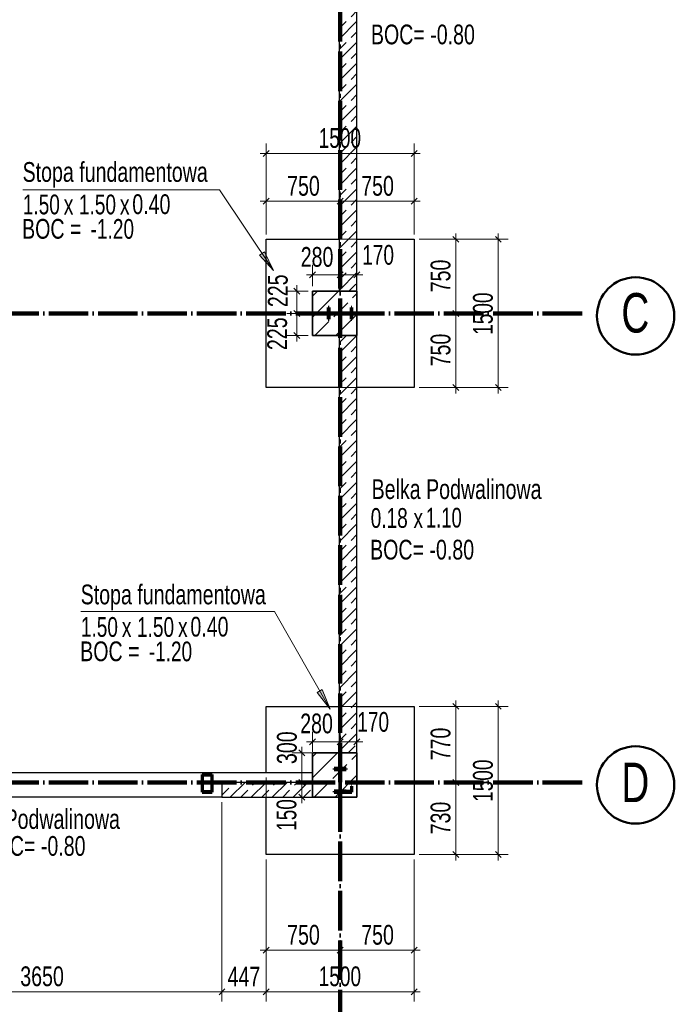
# Model space of a CAD drawing. Header units: millimetres. Extents: x 0 to 60000, y 0 to 29700.
# Tile 57 of 86: x 39070 to 45697, y 5027 to 14999. Entities that reach past the tile are written whole.
import ezdxf

# ---------------------------------------------------------------- set-up
doc = ezdxf.new("R2010")
doc.units = ezdxf.units.MM
for name, pattern in [('ALL_S16', [170, 100, -70]), ('STRICHPUNKT2_S11', [500, 400, -50, 0, -50]), ('STRICHPUNKT2_S5', [1100, 800, -100, 100, -100]), ('VERDECKT2_S2', [270, 200, -70])]:
    doc.linetypes.add(name, pattern=pattern)
for name, color, linetype, lineweight in [('AS_Belki', 7, 'Continuous', 25), ('Ogólne', 7, 'Continuous', 25), ('Osie', 30, 'STRICHPUNKT2_S5', 18), ('Posadowienie płytkie', 7, 'Continuous', 25), ('Standard', 7, 'Continuous', 25), ('Ściana nośna', 7, 'Continuous', 70)]:
    doc.layers.add(name, color=color, linetype=linetype, lineweight=lineweight)
doc.styles.add('ARIAL', font='ARIAL.TTF')

msp = doc.modelspace()

# ---------------------------------------------------------------- hatches: boundary and pattern name
at = {"layer": 'Standard', "linetype": 'Continuous', "lineweight": 13, "transparency": 33554687}
for points in [[(41497.3, 12615.6), (41639.2, 12457.9), (41547.2, 12649)], [(42081.4, 8185), (42211.3, 8017.3), (42133.6, 8214.7)]]:
    msp.add_hatch(color=4, dxfattribs=at).paths.add_polyline_path(points)

# ---------------------------------------------------------------- linework, layer by layer
at = {"layer": 'AS_Belki', "color": 30, "linetype": 'Continuous', "lineweight": 70, "transparency": 33554687}
for p, q in [((42194, 12084.8), (42194, 11964.8)), ((42203.8, 12084.8), (42194, 12084.8)), ((42203.8, 12027.9), (42203.8, 12084.8)), ((42424.2, 12084.8), (42424.2, 12027.9)), ((42434, 12084.8), (42424.2, 12084.8)), ((42434, 11964.8), (42434, 12084.8)), ((42424.2, 12027.9), (42203.8, 12027.9)), ((42203.8, 11964.8), (42203.8, 12021.7)), ((42203.8, 12021.7), (42424.2, 12021.7)), ((42308.3, 12006.5), (42306, 11997.4)), ((42306, 11997.4), (42308.3, 11988.3)), ((42314, 12010.3), (42308.3, 12006.5)), ((42308.3, 11988.3), (42314, 11984.5)), ((42319.6, 12006.5), (42314, 12010.3)), ((42314, 11984.5), (42319.6, 11988.3)), ((42322, 11997.4), (42319.6, 12006.5)), ((42319.6, 11988.3), (42322, 11997.4)), ((42424.2, 12021.7), (42424.2, 11964.8)), ((42194, 11964.8), (42203.8, 11964.8)), ((42424.2, 11964.8), (42434, 11964.8)), ((42254, 7414.8), (42254, 7405)), ((42374, 7414.8), (42254, 7414.8)), ((42254, 7405), (42310.9, 7405)), ((42310.9, 7405), (42310.9, 7332.9)), ((42317.1, 7332.9), (42317.1, 7405)), ((42317.1, 7405), (42374, 7405)), ((42374, 7405), (42374, 7414.8)), ((40917.5, 7354.8), (40917.5, 7174.8)), ((41017.5, 7354.8), (40917.5, 7354.8)), ((40921.5, 7178.8), (40921.5, 7350.8)), ((40921.5, 7350.8), (41013.5, 7350.8)), ((41013.5, 7350.8), (41013.5, 7178.8)), ((41017.5, 7174.8), (41017.5, 7354.8)), ((42308.3, 7331.2), (42306, 7322.1)), ((42306, 7322.1), (42308.3, 7313)), ((42310.9, 7332.9), (42308.3, 7331.2)), ((42308.3, 7313), (42310.9, 7311.3)), ((42310.9, 7311.3), (42310.9, 7184.6)), ((42319.6, 7331.2), (42317.1, 7332.9)), ((42317.1, 7311.3), (42319.6, 7313)), ((42317.1, 7184.6), (42317.1, 7311.3)), ((42322, 7322.1), (42319.6, 7331.2)), ((42319.6, 7313), (42322, 7322.1)), ((42254, 7184.6), (42254, 7174.8)), ((42310.9, 7184.6), (42254, 7184.6)), ((42374, 7184.6), (42317.1, 7184.6)), ((42374, 7180.8), (42374, 7184.6)), ((42428, 7180.8), (42374, 7180.8)), ((42428, 7234.8), (42428, 7180.8)), ((42434, 7234.8), (42428, 7234.8)), ((42434, 7174.8), (42434, 7234.8)), ((40917.5, 7174.8), (41017.5, 7174.8)), ((41013.5, 7178.8), (40921.5, 7178.8)), ((42254, 7174.8), (42374, 7174.8)), ((42374, 7174.8), (42434, 7174.8))]:
    msp.add_line(p, q, dxfattribs=at)
at = {"layer": 'Ogólne', "color": 4, "linetype": 'Continuous', "lineweight": 13, "transparency": 33554687}
for p, q in [((41594, 13674.9), (41534, 13614.9)), ((41564, 13644.9), (41564, 13744.9)), ((43094, 13674.9), (43034, 13614.9)), ((43064, 13644.9), (43064, 13744.9)), ((41564, 13644.9), (41504, 13644.9)), ((41564, 13644.9), (41564, 13544.9)), ((41564, 13644.9), (41564, 12824.8)), ((43064, 13644.9), (43064, 13544.9)), ((43064, 13644.9), (43064, 12824.8)), ((43064, 13644.9), (43124, 13644.9)), ((41594, 13190.2), (41534, 13130.2)), ((41564, 13160.2), (41564, 13260.2)), ((42344, 13190.2), (42284, 13130.2)), ((42314, 13160.2), (42314, 13260.2)), ((43094, 13190.2), (43034, 13130.2)), ((43064, 13160.2), (43064, 13260.2)), ((41564, 13160.2), (41504, 13160.2)), ((41564, 13160.2), (41564, 13060.2)), ((42314, 13160.2), (41564, 13160.2)), ((42314, 13160.2), (42314, 13060.2)), ((43064, 13160.2), (43064, 13060.2)), ((43064, 13160.2), (43124, 13160.2)), ((43915.2, 12774.8), (43114, 12774.8)), ((43486.3, 12774.8), (43386.3, 12774.8)), ((43516.3, 12744.8), (43456.3, 12804.8)), ((43486.3, 12774.8), (43486.3, 12834.8)), ((43486.3, 12774.8), (43586.3, 12774.8)), ((43486.3, 12024.8), (43486.3, 12774.8)), ((43915.2, 12774.8), (43815.2, 12774.8)), ((43945.2, 12744.8), (43885.3, 12804.8)), ((43915.2, 12774.8), (43915.2, 12834.8)), ((43915.2, 12774.8), (44015.2, 12774.8)), ((42034, 12415.3), (42034, 12515.3)), ((42314, 12415.3), (42314, 12515.3)), ((42484, 12415.3), (42484, 12515.3)), ((42034, 12415.3), (41974, 12415.3)), ((42064, 12445.3), (42004, 12385.3)), ((42034, 12415.3), (42034, 12315.3)), ((42034, 12415.3), (42034, 12299.8)), ((42314, 12415.3), (42034, 12415.3)), ((42344, 12445.3), (42284, 12385.3)), ((42314, 12415.3), (42314, 12315.3)), ((42314, 12415.3), (42314, 12354.7)), ((42484, 12415.3), (42314, 12415.3)), ((42514, 12445.3), (42454, 12385.3)), ((42484, 12415.3), (42484, 12315.3)), ((42484, 12415.3), (42484, 12299.8)), ((42484, 12415.3), (42544, 12415.3)), ((41905.8, 12219.8), (41845.8, 12279.8)), ((41875.8, 12249.8), (41875.8, 12309.8)), ((41875.8, 12249.8), (41775.8, 12249.8)), ((41875.8, 12249.8), (41975.8, 12249.8)), ((41875.8, 12249.8), (41989, 12249.8)), ((41875.8, 12024.8), (41875.8, 12249.8)), ((41875.8, 12024.8), (41775.8, 12024.8)), ((41905.8, 11994.8), (41845.8, 12054.8)), ((41875.8, 12024.8), (41975.8, 12024.8)), ((41875.8, 12024.8), (41989, 12024.8)), ((41875.8, 11799.8), (41875.8, 12024.8)), ((43486.3, 12024.8), (43386.3, 12024.8)), ((43516.3, 11994.8), (43456.3, 12054.8)), ((43486.3, 12024.8), (43586.3, 12024.8)), ((41875.8, 11799.8), (41775.8, 11799.8)), ((41905.8, 11769.8), (41845.8, 11829.8)), ((41875.8, 11799.8), (41975.8, 11799.8)), ((41875.8, 11799.8), (41989, 11799.8)), ((41875.8, 11799.8), (41875.8, 11739.8)), ((43915.2, 11274.8), (43114, 11274.8)), ((43486.3, 11274.8), (43386.3, 11274.8)), ((43516.3, 11244.8), (43456.3, 11304.8)), ((43486.3, 11274.8), (43586.3, 11274.8)), ((43486.3, 11274.8), (43486.3, 11214.8)), ((43915.2, 11274.8), (43815.2, 11274.8)), ((43945.2, 11244.8), (43885.3, 11304.8)), ((43915.2, 11274.8), (44015.2, 11274.8)), ((43915.2, 11274.8), (43915.2, 11214.8)), ((43486.3, 8044.8), (43486.3, 8104.8)), ((43915.2, 8044.8), (43915.2, 8104.8)), ((43915.2, 8044.8), (43114, 8044.8)), ((43486.3, 8044.8), (43386.3, 8044.8)), ((43516.3, 8014.8), (43456.3, 8074.8)), ((43486.3, 8044.8), (43586.3, 8044.8)), ((43486.3, 7274.8), (43486.3, 8044.8)), ((43915.2, 8044.8), (43815.2, 8044.8)), ((43945.2, 8014.8), (43885.3, 8074.8)), ((43915.2, 8044.8), (44015.2, 8044.8)), ((42034, 7685.3), (42034, 7785.3)), ((42314, 7685.3), (42314, 7785.3)), ((42484, 7685.3), (42484, 7785.3)), ((42034, 7685.3), (41974, 7685.3)), ((42064, 7715.3), (42004, 7655.3)), ((42034, 7685.3), (42034, 7585.3)), ((42034, 7685.3), (42034, 7624.8)), ((42314, 7685.3), (42034, 7685.3)), ((42344, 7715.3), (42284, 7655.3)), ((42314, 7685.3), (42314, 7585.3)), ((42314, 7685.3), (42314, 7624.7)), ((42514, 7715.3), (42454, 7655.3)), ((42484, 7685.3), (42484, 7585.3)), ((42484, 7685.3), (42484, 7624.8)), ((42484, 7685.3), (42544, 7685.3)), ((41955.8, 7544.8), (41895.8, 7604.8)), ((41925.8, 7574.8), (41925.8, 7634.8)), ((41925.8, 7574.8), (41825.8, 7574.8)), ((41925.8, 7574.8), (42025.8, 7574.8)), ((41925.8, 7574.8), (41984, 7574.8)), ((41925.8, 7274.8), (41925.8, 7574.8)), ((41955.8, 7244.8), (41895.8, 7304.8)), ((43516.3, 7244.8), (43456.3, 7304.8)), ((41925.8, 7274.8), (41825.8, 7274.8)), ((41925.8, 7274.8), (42025.8, 7274.8)), ((41925.8, 7274.8), (42039, 7274.8)), ((41925.8, 7124.8), (41925.8, 7274.8)), ((43486.3, 7274.8), (43386.3, 7274.8)), ((43486.3, 7274.8), (43586.3, 7274.8)), ((41925.8, 7124.8), (41825.8, 7124.8)), ((41955.8, 7094.8), (41895.8, 7154.8)), ((41925.8, 7124.8), (42025.8, 7124.8)), ((41925.8, 7124.8), (41984, 7124.8)), ((41925.8, 7124.8), (41925.8, 7064.8)), ((41564, 5154.7), (41564, 6494.8)), ((43064, 5154.7), (43064, 6494.8)), ((43915.2, 6544.8), (43114, 6544.8)), ((43486.3, 6544.8), (43386.3, 6544.8)), ((43516.3, 6514.8), (43456.3, 6574.8)), ((43486.3, 6544.8), (43586.3, 6544.8)), ((43486.3, 6544.8), (43486.3, 6484.8)), ((43915.2, 6544.8), (43815.2, 6544.8)), ((43945.2, 6514.8), (43885.3, 6574.8)), ((43915.2, 6544.8), (44015.2, 6544.8)), ((43915.2, 6544.8), (43915.2, 6484.8)), ((41594, 5605.3), (41534, 5545.3)), ((41564, 5575.3), (41564, 5675.3)), ((41564, 5154.7), (41564, 5674.7)), ((42344, 5605.3), (42284, 5545.3)), ((42314, 5575.3), (42314, 5675.3)), ((43094, 5605.3), (43034, 5545.3)), ((43064, 5575.3), (43064, 5675.3)), ((41564, 5575.3), (41504, 5575.3)), ((41564, 5575.3), (41564, 5475.3)), ((42314, 5575.3), (41564, 5575.3)), ((42314, 5575.3), (42314, 5475.3)), ((43064, 5575.3), (43064, 5475.3)), ((43064, 5575.3), (43124, 5575.3)), ((41117.5, 5154.7), (41117.5, 5254.7)), ((41564, 5154.7), (41564, 5254.7)), ((41564, 5154.7), (41564, 5254.7)), ((43064, 5154.7), (43064, 5254.7)), ((37467.5, 5154.7), (41117.5, 5154.7)), ((41087.5, 5124.7), (41147.5, 5184.6)), ((41117.5, 5154.7), (41117.5, 5054.7)), ((41117.5, 5154.7), (41564, 5154.7)), ((41564, 5154.7), (41504, 5154.7)), ((41594, 5184.6), (41534, 5124.7)), ((41534, 5124.7), (41594, 5184.6)), ((41564, 5154.7), (41564, 5054.7)), ((41564, 5154.7), (41564, 5054.7)), ((41564, 5154.7), (41624, 5154.7)), ((43094, 5184.6), (43034, 5124.7)), ((43064, 5154.7), (43064, 5054.7)), ((43064, 5154.7), (43124, 5154.7))]:
    msp.add_line(p, q, dxfattribs=at)
for points in [[(43064, 13644.9), (42021.8, 13644.9), (42021.8, 13644.9), (41564, 13644.9)], [(43064, 13160.2), (42451.9, 13160.2), (42451.9, 13160.2), (42314, 13160.2)], [(43915.2, 11274.8), (43915.2, 11637.7), (43915.2, 11637.7), (43915.2, 12774.8)], [(43486.3, 11274.8), (43486.3, 11324.1), (43486.3, 11324.1), (43486.3, 12024.8)], [(43915.2, 6544.8), (43915.2, 6935.9), (43915.2, 6935.9), (43915.2, 8044.8)], [(42484, 7685.3), (42478, 7685.3), (42478, 7685.3), (42314, 7685.3)], [(43486.3, 6544.8), (43486.3, 6610.7), (43486.3, 6610.7), (43486.3, 7274.8)], [(41117.5, 5154.7), (41117.5, 5178.7), (41117.5, 5178.7), (41117.5, 7074.8)], [(43064, 5575.3), (42485.2, 5575.3), (42485.2, 5575.3), (42314, 5575.3)], [(43064, 5154.7), (42062.7, 5154.7), (42062.7, 5154.7), (41564, 5154.7)]]:
    msp.add_lwpolyline(points, dxfattribs=at)
at = {"layer": 'Osie', "color": 1, "linetype": 'STRICHPUNKT2_S11', "lineweight": 140, "transparency": 33554687}
for p, q in [((42314, 4274.8), (42314, 25274.8)), ((3356, 12024.8), (44814, 12024.8)), ((3356, 7274.8), (44814, 7274.8))]:
    msp.add_line(p, q, dxfattribs=at)
at = {"layer": 'Osie', "color": 2, "linetype": 'Continuous', "lineweight": 50, "transparency": 33554687}
for centre in [(45305.5, 11998.8), (45305.5, 7248.8)]:
    msp.add_circle(centre, 391.6, dxfattribs=at)
at = {"layer": 'Posadowienie płytkie', "color": 8, "linetype": 'Continuous', "lineweight": 35, "transparency": 33554687}
for p, q in [((42034, 11987.5), (42296.2, 12249.8)), ((42270.5, 11799.8), (42484, 12013.3)), ((42034, 7320.6), (42288.1, 7574.8)), ((42262.4, 7124.8), (42484, 7346.4))]:
    msp.add_line(p, q, dxfattribs=at)
at = {"layer": 'Posadowienie płytkie', "color": 8, "linetype": 'VERDECKT2_S2', "lineweight": 35, "transparency": 33554687}
for p, q in [((42034, 12199.7), (42084.1, 12249.8)), ((42058.4, 11799.8), (42484, 12225.4)), ((42482.6, 11799.8), (42484, 11801.1)), ((42034, 7532.7), (42076, 7574.8)), ((42050.3, 7124.8), (42484, 7558.5)), ((42474.5, 7124.8), (42484, 7134.2))]:
    msp.add_line(p, q, dxfattribs=at)
at = {"layer": 'Posadowienie płytkie', "color": 3, "linetype": 'Continuous', "lineweight": 25, "transparency": 33554687}
for p, q in [((42034, 12249.8), (42034, 11799.8)), ((42304, 12249.8), (42034, 12249.8)), ((42484, 12249.8), (42304, 12249.8)), ((42484, 11799.8), (42484, 12249.8)), ((42034, 11799.8), (42304, 11799.8)), ((42304, 11799.8), (42484, 11799.8)), ((42034, 7574.8), (42034, 7274.8)), ((42304, 7574.8), (42034, 7574.8)), ((42484, 7574.8), (42304, 7574.8)), ((42484, 7124.8), (42484, 7574.8)), ((42034, 7274.8), (42034, 7124.8)), ((42034, 7124.8), (42484, 7124.8))]:
    msp.add_line(p, q, dxfattribs=at)
at = {"layer": 'Standard', "color": 3, "linetype": 'Continuous', "lineweight": 25, "transparency": 33554687}
for p, q in [((41564, 11274.8), (41564, 12774.8)), ((41564, 12774.8), (42304, 12774.8)), ((42484, 12774.8), (43064, 12774.8)), ((43064, 12774.8), (43064, 11274.8)), ((42304, 11274.8), (41564, 11274.8)), ((43064, 11274.8), (42484, 11274.8)), ((41564, 7374.8), (41564, 8044.8)), ((41564, 8044.8), (42304, 8044.8)), ((42484, 8044.8), (43064, 8044.8)), ((43064, 8044.8), (43064, 6544.8)), ((36476, 7374.8), (42034, 7374.8)), ((41117.5, 7124.8), (37467.5, 7124.8)), ((41564, 6544.8), (41564, 7124.8)), ((43064, 6544.8), (41564, 6544.8))]:
    msp.add_line(p, q, dxfattribs=at)
at = {"layer": 'Standard', "color": 3, "linetype": 'VERDECKT2_S2', "lineweight": 18, "transparency": 33554687}
for p, q in [((42304, 12774.8), (42484, 12774.8)), ((42484, 11274.8), (42304, 11274.8)), ((42304, 8044.8), (42484, 8044.8)), ((41564, 7124.8), (41564, 7374.8))]:
    msp.add_line(p, q, dxfattribs=at)
at = {"layer": 'Standard', "color": 4, "linetype": 'Continuous', "lineweight": 13, "transparency": 33554687}
for p, q in [((41547.2, 12649), (41497.3, 12615.6)), ((41497.3, 12615.6), (41639.2, 12457.9)), ((41522.3, 12632.3), (41513.9, 12644.8)), ((41639.2, 12457.9), (41547.2, 12649)), ((41639.2, 12457.9), (41639.2, 12457.9)), ((41639.2, 12457.9), (41639.2, 12457.9)), ((41639.2, 12457.9), (41639.2, 12457.9)), ((42133.6, 8214.7), (42081.4, 8185)), ((42081.4, 8185), (42211.3, 8017.3)), ((42107.5, 8199.8), (42100.1, 8212.9)), ((42211.3, 8017.3), (42133.6, 8214.7)), ((42211.3, 8017.3), (42211.3, 8017.3)), ((42211.3, 8017.3), (42211.3, 8017.3)), ((42211.3, 8017.3), (42211.3, 8017.3))]:
    msp.add_line(p, q, dxfattribs=at)
at = {"layer": 'Standard', "color": 8, "linetype": 'Continuous', "lineweight": 35, "transparency": 33554687}
for p, q in [((42034, 11799.8), (42034, 12249.8)), ((42034, 12249.8), (42484, 12249.8)), ((42484, 12249.8), (42484, 11799.8)), ((42306, 11997.4), (42306, 12021.7)), ((42308.3, 12028.3), (42308, 12027.9)), ((42314, 12029.7), (42308.3, 12028.3)), ((42308.3, 12028.3), (42308.3, 12027.9)), ((42308.3, 12021.7), (42308.3, 12006.5)), ((42314, 12029.7), (42314, 12027.9)), ((42319.6, 12028.3), (42314, 12029.7)), ((42314, 12021.7), (42314, 12010.3)), ((42319.6, 12028.3), (42319.6, 12027.9)), ((42319.9, 12027.9), (42319.6, 12028.3)), ((42319.6, 12021.7), (42319.6, 12006.5)), ((42322, 12021.7), (42322, 11997.4)), ((42484, 11799.8), (42034, 11799.8)), ((42034, 7124.8), (42034, 7574.8)), ((42034, 7574.8), (42484, 7574.8)), ((42484, 7574.8), (42484, 7124.8)), ((42306, 7294.8), (42306, 7322.1)), ((42306, 7294.8), (42308.3, 7291.3)), ((42308.3, 7313), (42308.3, 7291.3)), ((42308.3, 7291.3), (42310.9, 7290.6)), ((42317.1, 7290.6), (42319.6, 7291.3)), ((42319.6, 7313), (42319.6, 7291.3)), ((42319.6, 7291.3), (42322, 7294.8)), ((42322, 7322.1), (42322, 7294.8)), ((42484, 7124.8), (42034, 7124.8))]:
    msp.add_line(p, q, dxfattribs=at)
at = {"layer": 'Standard', "color": 8, "linetype": 'VERDECKT2_S2', "lineweight": 35, "transparency": 33554687}
for p, q in [((42308, 12027.9), (42306, 12024.8)), ((42306, 12021.7), (42306, 12024.8)), ((42306, 12024.8), (42306.8, 12021.7)), ((42306, 12024.8), (42308.3, 12021.3)), ((42322, 12024.8), (42306, 12024.8)), ((42308.3, 12027.9), (42308.3, 12021.7)), ((42308.3, 12021.3), (42314, 12019.8)), ((42308.3, 12006.5), (42308.3, 11988.3)), ((42314, 12027.9), (42314, 12021.7)), ((42314, 12019.8), (42319.6, 12021.3)), ((42314, 12010.3), (42314, 11984.5)), ((42319.6, 12027.9), (42319.6, 12021.7)), ((42319.6, 12021.3), (42322, 12024.8)), ((42319.6, 12006.5), (42319.6, 11988.3)), ((42322, 12024.8), (42319.9, 12027.9)), ((42321.2, 12021.7), (42322, 12024.8)), ((42322, 12024.8), (42322, 12021.7)), ((42308.3, 7298.3), (42306, 7294.8)), ((42308.3, 7331.2), (42308.3, 7313)), ((42314, 7299.7), (42308.3, 7298.3)), ((42314, 7335), (42310.9, 7332.9)), ((42310.9, 7332.9), (42310.9, 7311.3)), ((42310.9, 7311.3), (42314, 7309.2)), ((42310.9, 7305.6), (42314, 7307.6)), ((42317.1, 7294.8), (42310.9, 7294.8)), ((42310.9, 7290.6), (42314, 7289.8)), ((42314, 7335), (42314, 7309.2)), ((42317.1, 7332.9), (42314, 7335)), ((42314, 7309.2), (42317.1, 7311.3)), ((42314, 7309.2), (42314, 7289.8)), ((42314, 7307.6), (42317.1, 7305.6)), ((42319.6, 7298.3), (42314, 7299.7)), ((42314, 7289.8), (42317.1, 7290.6)), ((42317.1, 7311.3), (42317.1, 7332.9)), ((42319.6, 7331.2), (42319.6, 7313)), ((42322, 7294.8), (42319.6, 7298.3))]:
    msp.add_line(p, q, dxfattribs=at)
at = {"layer": 'Standard', "color": 4, "linetype": 'Continuous', "lineweight": 13, "transparency": 33554687}
for points in [[(39101.1, 13275), (41091.1, 13275), (41639.2, 12457.9)], [(39689.2, 9006.1), (41649.2, 9006.1), (42211.3, 8017.3)]]:
    msp.add_lwpolyline(points, dxfattribs=at)
at = {"layer": 'Ściana nośna', "color": 3, "linetype": 'Continuous', "lineweight": 25, "transparency": 33554687}
for p, q in [((42304, 16799.8), (42304, 12249.8)), ((42484, 12249.8), (42484, 16799.8)), ((42304, 12249.8), (42484, 12249.8)), ((42304, 11799.8), (42304, 7574.8)), ((42484, 11799.8), (42304, 11799.8)), ((42484, 7574.8), (42484, 11799.8)), ((42304, 7574.8), (42484, 7574.8)), ((41117.5, 7274.8), (41117.5, 7124.8)), ((42034, 7274.8), (41117.5, 7274.8)), ((42034, 7124.8), (42034, 7274.8)), ((41117.5, 7124.8), (42034, 7124.8))]:
    msp.add_line(p, q, dxfattribs=at)
at = {"layer": 'Ściana nośna', "color": 8, "linetype": 'ALL_S16', "lineweight": 35, "transparency": 33554687}
for p, q in [((42304, 14909.2), (42484, 15089.2)), ((42304, 14697), (42484, 14877)), ((42304, 14484.9), (42484, 14664.9)), ((42304, 14272.8), (42484, 14452.8)), ((42304, 14060.6), (42484, 14240.6)), ((42304, 13848.5), (42484, 14028.5)), ((42304, 13636.4), (42484, 13816.4)), ((42304, 13424.2), (42484, 13604.2)), ((42304, 13212.1), (42484, 13392.1)), ((42304, 13000), (42484, 13180)), ((42304, 12787.8), (42484, 12967.9)), ((42304, 12575.7), (42484, 12755.7)), ((42304, 12363.6), (42484, 12543.6)), ((42402.3, 12249.8), (42484, 12331.5)), ((42304, 11727.2), (42376.6, 11799.8)), ((42304, 11515.1), (42484, 11695.1)), ((42304, 11302.9), (42484, 11482.9)), ((42304, 11090.8), (42484, 11270.8)), ((42304, 10878.7), (42484, 11058.7)), ((42304, 10666.5), (42484, 10846.5)), ((42304, 10454.4), (42484, 10634.4)), ((42304, 10242.3), (42484, 10422.3)), ((42304, 10030.1), (42484, 10210.1)), ((42304, 9818), (42484, 9998)), ((42304, 9605.9), (42484, 9785.9)), ((42304, 9393.7), (42484, 9573.7)), ((42304, 9181.6), (42484, 9361.6)), ((42304, 8969.5), (42484, 9149.5)), ((42304, 8757.3), (42484, 8937.3)), ((42304, 8545.2), (42484, 8725.2)), ((42304, 8333.1), (42484, 8513.1)), ((42304, 8120.9), (42484, 8300.9)), ((42304, 7908.8), (42484, 8088.8)), ((42304, 7696.7), (42484, 7876.7)), ((42394.2, 7574.8), (42484, 7664.6)), ((41117.5, 7146.6), (41245.7, 7274.8)), ((41307.8, 7124.8), (41457.8, 7274.8)), ((41519.9, 7124.8), (41669.9, 7274.8)), ((41732.1, 7124.8), (41882.1, 7274.8)), ((41944.2, 7124.8), (42034, 7214.6))]:
    msp.add_line(p, q, dxfattribs=at)
at = {"layer": 'Ściana nośna', "color": 8, "linetype": 'Continuous', "lineweight": 35, "transparency": 33554687}
for p, q in [((42304, 14803.1), (42484, 14983.1)), ((42304, 14591), (42484, 14771)), ((42304, 14378.8), (42484, 14558.8)), ((42304, 14166.7), (42484, 14346.7)), ((42304, 13954.6), (42484, 14134.6)), ((42304, 13742.4), (42484, 13922.5)), ((42304, 13530.3), (42484, 13710.3)), ((42304, 13318.2), (42484, 13498.2)), ((42304, 13106), (42484, 13286.1)), ((42304, 12893.9), (42484, 13073.9)), ((42304, 12681.8), (42484, 12861.8)), ((42304, 12469.7), (42484, 12649.7)), ((42304, 12257.5), (42484, 12437.5)), ((42304, 11621.1), (42482.6, 11799.8)), ((42304, 11409), (42484, 11589)), ((42304, 11196.9), (42484, 11376.9)), ((42304, 10984.7), (42484, 11164.7)), ((42304, 10772.6), (42484, 10952.6)), ((42304, 10560.5), (42484, 10740.5)), ((42304, 10348.3), (42484, 10528.3)), ((42304, 10136.2), (42484, 10316.2)), ((42304, 9924.1), (42484, 10104.1)), ((42304, 9711.9), (42484, 9891.9)), ((42304, 9499.8), (42484, 9679.8)), ((42304, 9287.7), (42484, 9467.7)), ((42304, 9075.5), (42484, 9255.5)), ((42304, 8863.4), (42484, 9043.4)), ((42304, 8651.3), (42484, 8831.3)), ((42304, 8439.1), (42484, 8619.2)), ((42304, 8227), (42484, 8407)), ((42304, 8014.9), (42484, 8194.9)), ((42304, 7802.7), (42484, 7982.8)), ((42304, 7590.6), (42484, 7770.6)), ((41117.5, 7252.6), (41139.6, 7274.8)), ((41201.7, 7124.8), (41351.7, 7274.8)), ((41413.9, 7124.8), (41563.9, 7274.8)), ((41626, 7124.8), (41776, 7274.8)), ((41838.1, 7124.8), (41988.1, 7274.8))]:
    msp.add_line(p, q, dxfattribs=at)

# ---------------------------------------------------------------- texts
at = {"layer": 'Ogólne', "color": 3, "linetype": 'Continuous', "lineweight": 25, "transparency": 33554687, "char_height": 200, "attachment_point": 7, "style": 'ARIAL'}
for s, insert, width in [('\\W0.69;1500', (42096.8, 13698.3), 513.243), ('\\W0.71;750', (41777.3, 13213.6), 403.894), ('\\W0.71;750', (42527.3, 13213.6), 403.894), ('\\W0.71;280', (41914.7, 12494.2), 403.894), ('\\W0.69;170', (42537.5, 12514.7), 401.634), ('\\W0.69;170', (42487.4, 7784.7), 401.634), ('\\W0.71;280', (41909.6, 7769), 403.894), ('\\W0.71;750', (41777.3, 5628.7), 403.894), ('\\W0.71;750', (42527.3, 5628.7), 403.894), ('\\W0.71;3650', (39075.3, 5208.2), 514.957), ('\\W0.71;447', (41174.5, 5208.1), 403.894), ('\\W0.69;1500', (42096.8, 5208.1), 513.243)]:
    msp.add_mtext(s, dxfattribs=dict(at, insert=insert, width=width))
at = {"layer": 'Ogólne', "color": 3, "linetype": 'Continuous', "lineweight": 25, "transparency": 33554687, "char_height": 200, "attachment_point": 7, "rotation": 90, "style": 'ARIAL'}
for s, insert, width in [('\\W0.71;750', (43432.9, 12238.1), 403.894), ('\\W0.71;225', (41785.5, 12088), 403.894), ('\\W0.69;1500', (43861.8, 11807.6), 513.243), ('\\W0.71;225', (41779, 11653.2), 403.894), ('\\W0.71;750', (43432.9, 11488.1), 403.894), ('\\W0.71;770', (43432.9, 7498.1), 403.902), ('\\W0.71;300', (41877.1, 7460.5), 403.894), ('\\W0.69;1500', (43861.8, 7077.6), 513.25), ('\\W0.69;150', (41873.3, 6783.7), 401.634), ('\\W0.71;730', (43432.8, 6748.1), 403.894)]:
    msp.add_mtext(s, dxfattribs=dict(at, insert=insert, width=width))
at = {"layer": 'Osie', "color": 2, "linetype": 'Continuous', "lineweight": 50, "transparency": 33554687, "char_height": 400, "width": 429.254, "attachment_point": 7, "style": 'ARIAL'}
for s, insert in [('\\W0.70;C', (45161.4, 11824.8)), ('\\W0.70;D', (45161.4, 7074.8))]:
    msp.add_mtext(s, dxfattribs=dict(at, insert=insert))
at = {"layer": 'Standard', "color": 3, "linetype": 'Continuous', "lineweight": 18, "transparency": 33554687, "char_height": 200, "attachment_point": 7, "style": 'ARIAL'}
for s, insert, width in [('\\W0.71;BOC= -0.80', (42625.4, 14747), 1130.573), ('\\W0.69;1.50', (39101.1, 13025), 457.412), ('\\W0.70;x', (39515.7, 13025), 169.856), ('\\W0.69;1.50', (39669.4, 13024.8), 457.427), ('\\W0.70;x', (40084.3, 13025), 169.867), ('\\W0.71;0.40', (40209.7, 13027.8), 459.369), ('\\W0.69;0.18', (42623.3, 9849.9), 457.42), ('\\W0.70;x', (43056, 9850.2), 169.867), ('\\W0.67;1.10', (43181.4, 9853), 455.574), ('\\W0.71;BOC= -0.80', (42617.4, 9529.2), 1130.567), ('\\W0.69;1.50', (39689.2, 8746.1), 457.42), ('\\W0.70;x', (40103.8, 8746.1), 169.867), ('\\W0.69;1.50', (40257.5, 8745.9), 457.427), ('\\W0.70;x', (40672.5, 8746.1), 169.846), ('\\W0.71;0.40', (40797.8, 8748.9), 459.376), ('\\W0.71;BOC= -0.80', (38683.3, 6528.3), 1130.573)]:
    msp.add_mtext(s, dxfattribs=dict(at, insert=insert, width=width))
at = {"layer": 'Standard', "color": 2, "linetype": 'Continuous', "lineweight": 50, "transparency": 33554687, "char_height": 200, "attachment_point": 7, "style": 'ARIAL'}
for s, insert, width in [('\\W0.71;Stopa fundamentowa', (39099.1, 13296.7), 1957.183), ('\\W0.71;Belka Podwalinowa', (42632.8, 10141.9), 1801.92), ('\\W0.71;Stopa fundamentowa', (39687.2, 9017.8), 1957.183), ('\\W0.71;Belka Podwalinowa', (38365, 6800.9), 1801.92)]:
    msp.add_mtext(s, dxfattribs=dict(at, insert=insert, width=width))
at = {"layer": 'Standard', "color": 3, "linetype": 'Continuous', "lineweight": 25, "transparency": 33554687, "char_height": 200, "attachment_point": 7, "style": 'ARIAL'}
for s, insert, width in [('\\W0.71;BOC =', (39093.9, 12778.3), 675.767), ('\\W0.69;-1.20', (39787.9, 12777.5), 524.162), ('\\W0.71;BOC =', (39682, 8499.4), 675.767), ('\\W0.69;-1.20', (40376, 8498.6), 524.162)]:
    msp.add_mtext(s, dxfattribs=dict(at, insert=insert, width=width))

doc.saveas('drawing.dxf')
